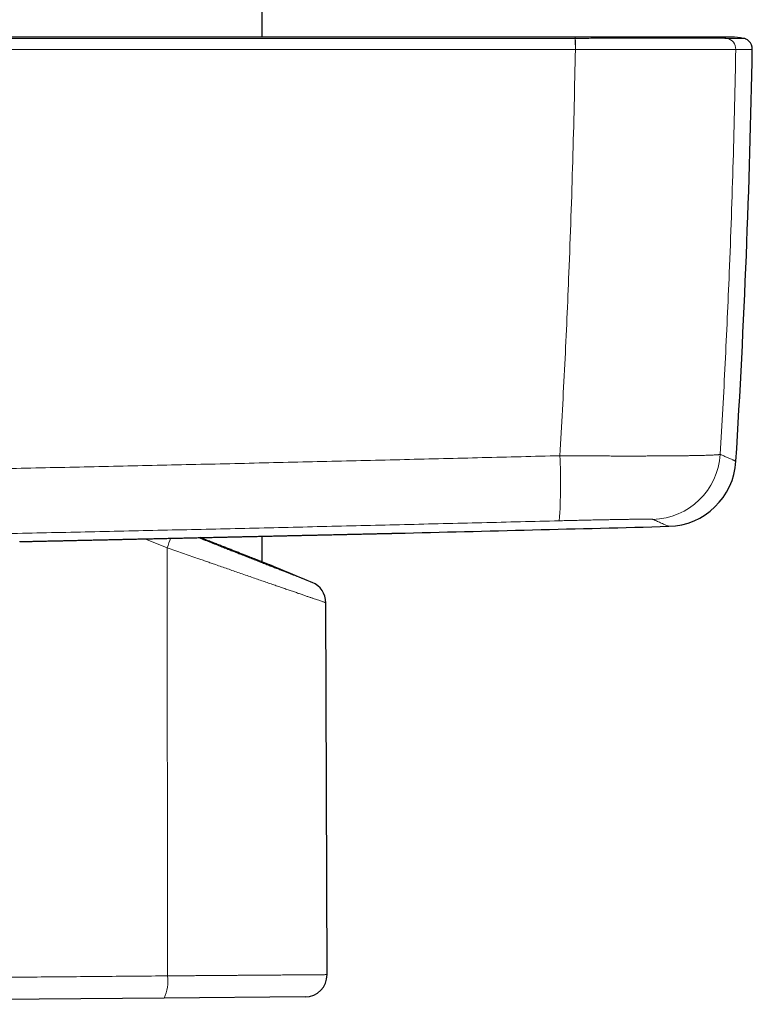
# Model space of a CAD drawing. Header units: millimetres. Extents: x 8 to 778, y 12 to 1829.
# Tile 181 of 256: x 658 to 711, y 1128 to 1199. Entities that reach past the tile are written whole.
import ezdxf

# ---------------------------------------------------------------- set-up
doc = ezdxf.new("R2010")
doc.units = ezdxf.units.MM

msp = doc.modelspace()

# ---------------------------------------------------------------- linework, layer by layer
at = {"color": 7, "linetype": 'Continuous', "lineweight": 30}
for p, q in [((675.525, 1197.915), (675.525, 1459.891)), ((675.525, 1160.016), (675.525, 1161.874)), ((676.346, 1159.695), (676.346, 1159.695)), ((680.214, 1130.22), (680.12, 1157.071)), ((668.456, 1128.525), (617.225, 1128.078)), ((678.628, 1128.614), (668.456, 1128.525))]:
    msp.add_line(p, q, dxfattribs=at)
at = {"color": 8, "linetype": 'Continuous', "lineweight": 0}
for p, q in [((698.14, 1197.025), (698.15, 1197.025)), ((709.72, 1197.025), (709.72, 1197.025)), ((668.669, 1161.047), (667.055, 1161.685)), ((668.685, 1130.131), (668.669, 1161.047))]:
    msp.add_line(p, q, dxfattribs=at)
at = {"color": 7, "linetype": 'Continuous', "lineweight": 30}
for centre, radius, start, end in [((709.425, 1193.915), 4, 77.55381, 90.3057), ((710.115, 1197.04), 0.8, 358.95106, 46.80368), ((11.032, 1209.84), 700, 356.514495, 358.951057), ((704.746, 1167.587), 5, 271.51689, 356.5145), ((466.625, 10159.434), 9000, 271.3918211, 271.5169451), ((685.06, 1169.087), 7, 271.2744, 271.39181), ((295.774, 234.943), 1000, 67.458223, 67.630636), ((678.52, 1157.065), 1.6, 0.22757, 67.552), ((678.614, 1130.214), 1.6, 270.5, 0.2004)]:
    msp.add_arc(centre, radius, start, end, dxfattribs=at)
at = {"color": 8, "linetype": 'Continuous', "lineweight": 0}
for centre, radius, start, end in [((688.897, 1197.172), 9.243, 359.09046, 4.027), ((689.139, 1197.17), 9.012, 359.07826, 4.14179), ((708.92, 1197.04), 0.8, 358.94386, 77.54242), ((708.92, 1197.04), 0.8, 358.94547, 77.54314), ((658.814, 1165.655), 38.259, 356.00634, 3.04503), ((703.607, 1168.088), 5.001, 271.53177, 356.54696), ((659.671, 1164.576), 9.665, 338.58321, 342.86199), ((665.815, 1129.72), 2.899, 335.65546, 8.13964)]:
    msp.add_arc(centre, radius, start, end, dxfattribs=at)
at = {"color": 7, "linetype": 'Continuous', "lineweight": 30}
for points, knots in [([(698.098, 1197.915), (697.632, 1197.915), (696.709, 1197.915), (695.34, 1197.915), (694, 1197.915), (692.689, 1197.915), (691.408, 1197.915), (690.179, 1197.915), (689.002, 1197.915), (687.875, 1197.915), (686.774, 1197.915), (685.699, 1197.915), (684.65, 1197.915), (683.628, 1197.915), (682.631, 1197.915), (681.661, 1197.915), (680.717, 1197.915), (679.804, 1197.915), (678.922, 1197.915), (678.071, 1197.915), (677.246, 1197.915), (676.44, 1197.915), (675.656, 1197.915), (674.893, 1197.915), (674.156, 1197.915), (673.446, 1197.915), (672.765, 1197.915), (672.114, 1197.915), (671.493, 1197.915), (670.896, 1197.915), (670.344, 1197.915), (669.835, 1197.915), (669.366, 1197.915), (668.918, 1197.915), (668.481, 1197.915), (668.042, 1197.915), (667.589, 1197.915), (667.115, 1197.915), (666.584, 1197.915), (665.993, 1197.915), (665.338, 1197.915), (664.654, 1197.915), (663.941, 1197.915), (663.198, 1197.915), (662.441, 1197.915), (661.671, 1197.915), (660.89, 1197.915), (660.082, 1197.915), (659.248, 1197.915), (658.387, 1197.915), (657.5, 1197.915), (656.587, 1197.915), (655.648, 1197.915), (654.683, 1197.915), (653.697, 1197.915), (652.691, 1197.915), (651.666, 1197.915), (650.616, 1197.915), (649.534, 1197.915), (648.419, 1197.915), (647.271, 1197.915), (646.098, 1197.915), (644.898, 1197.915), (643.679, 1197.915), (642.442, 1197.915), (641.187, 1197.915), (639.906, 1197.915), (638.591, 1197.915), (637.241, 1197.915), (635.856, 1197.915), (634.445, 1197.915), (633.007, 1197.915), (631.543, 1197.915), (630.053, 1197.915), (629.051, 1197.915), (628.545, 1197.915)], [0, 0, 0, 0, 0.020117, 0.039811, 0.059082, 0.077929, 0.096353, 0.114353, 0.130937, 0.147144, 0.162976, 0.178431, 0.19351, 0.208212, 0.222539, 0.236489, 0.250063, 0.263261, 0.275857, 0.28809, 0.299961, 0.311469, 0.322813, 0.333781, 0.344373, 0.354588, 0.364428, 0.373726, 0.382661, 0.391234, 0.399443, 0.406467, 0.413201, 0.419646, 0.425807, 0.43204, 0.438564, 0.445377, 0.452482, 0.461462, 0.470867, 0.480697, 0.490951, 0.50163, 0.512735, 0.523593, 0.534829, 0.546443, 0.558435, 0.570804, 0.583551, 0.596675, 0.610178, 0.624057, 0.638315, 0.652685, 0.66742, 0.68252, 0.697983, 0.714102, 0.730599, 0.747474, 0.764726, 0.782356, 0.80004, 0.818087, 0.836499, 0.855276, 0.874812, 0.894727, 0.915022, 0.935697, 0.956752, 0.978186, 1, 1, 1, 1]), ([(708.231, 1197.915), (708.226, 1197.915), (708.217, 1197.915), (708.188, 1197.915), (708.146, 1197.915), (708.093, 1197.915), (708.028, 1197.915), (707.956, 1197.915), (707.871, 1197.915), (707.775, 1197.915), (707.666, 1197.915), (707.548, 1197.915), (707.423, 1197.915), (707.295, 1197.915), (707.153, 1197.915), (706.996, 1197.915), (706.823, 1197.915), (706.65, 1197.915), (706.479, 1197.915), (706.315, 1197.915), (706.162, 1197.915), (706.017, 1197.915), (705.871, 1197.915), (705.712, 1197.915), (705.53, 1197.915), (705.321, 1197.915), (705.088, 1197.915), (704.833, 1197.915), (704.576, 1197.915), (704.319, 1197.915), (704.062, 1197.915), (703.781, 1197.915), (703.481, 1197.915), (703.168, 1197.915), (702.845, 1197.915), (702.509, 1197.915), (702.15, 1197.915), (701.769, 1197.915), (701.37, 1197.915), (700.977, 1197.915), (700.591, 1197.915), (700.213, 1197.915), (699.822, 1197.915), (699.416, 1197.915), (698.993, 1197.915), (698.552, 1197.915), (698.252, 1197.915), (698.098, 1197.915)], [0, 0, 0, 0, 0.024992, 0.048624, 0.071339, 0.09352, 0.115488, 0.137265, 0.158004, 0.18106, 0.203216, 0.224753, 0.245886, 0.266327, 0.285385, 0.309227, 0.331472, 0.352455, 0.372377, 0.390911, 0.407286, 0.422009, 0.436081, 0.451568, 0.468976, 0.488208, 0.509373, 0.531633, 0.554969, 0.574277, 0.594691, 0.61652, 0.63976, 0.663464, 0.686478, 0.710328, 0.735365, 0.761846, 0.788927, 0.816481, 0.840557, 0.865145, 0.89035, 0.91629, 0.943105, 0.970951, 1, 1, 1, 1]), ([(709.412, 1197.915), (709.412, 1197.915), (709.411, 1197.915), (709.411, 1197.915), (709.409, 1197.915), (709.407, 1197.915), (709.405, 1197.915), (709.402, 1197.915), (709.398, 1197.915), (709.395, 1197.915), (709.391, 1197.915), (709.387, 1197.915), (709.382, 1197.915), (709.377, 1197.915), (709.372, 1197.915), (709.367, 1197.915), (709.361, 1197.915), (709.356, 1197.915), (709.35, 1197.915), (709.344, 1197.915), (709.338, 1197.915), (709.332, 1197.915), (709.326, 1197.915), (709.32, 1197.915), (709.313, 1197.915), (709.307, 1197.915), (709.301, 1197.915), (709.295, 1197.915), (709.288, 1197.915), (709.282, 1197.915), (709.276, 1197.915), (709.27, 1197.915), (709.264, 1197.915), (709.258, 1197.915), (709.252, 1197.915), (709.247, 1197.915), (709.241, 1197.915), (709.236, 1197.915), (709.231, 1197.915), (709.226, 1197.915), (709.221, 1197.915), (709.214, 1197.915), (709.206, 1197.915), (709.193, 1197.915), (709.176, 1197.915), (709.157, 1197.915), (709.137, 1197.915), (709.117, 1197.915), (709.095, 1197.915), (709.071, 1197.915), (709.043, 1197.915), (709.011, 1197.915), (708.978, 1197.915), (708.943, 1197.915), (708.906, 1197.915), (708.868, 1197.915), (708.83, 1197.915), (708.791, 1197.915), (708.76, 1197.915), (708.738, 1197.915), (708.725, 1197.915), (708.712, 1197.915), (708.7, 1197.915), (708.688, 1197.915), (708.677, 1197.915), (708.665, 1197.915), (708.652, 1197.915), (708.639, 1197.915), (708.624, 1197.915), (708.609, 1197.915), (708.593, 1197.915), (708.576, 1197.915), (708.559, 1197.915), (708.54, 1197.915), (708.521, 1197.915), (708.501, 1197.915), (708.48, 1197.915), (708.458, 1197.915), (708.435, 1197.915), (708.411, 1197.915), (708.387, 1197.915), (708.362, 1197.915), (708.338, 1197.915), (708.312, 1197.915), (708.286, 1197.915), (708.258, 1197.915), (708.24, 1197.915), (708.23, 1197.915)], [0, 0, 0, 0, 0.0155593, 0.0318078, 0.0477426, 0.0633639, 0.0786717, 0.0928175, 0.1066846, 0.120273, 0.1335827, 0.1466136, 0.1593659, 0.1718394, 0.1840342, 0.1959503, 0.2075878, 0.2187461, 0.2296356, 0.2402563, 0.2506082, 0.2608721, 0.2708573, 0.2805639, 0.2899918, 0.299141, 0.3078555, 0.3163013, 0.3244782, 0.3323864, 0.3401789, 0.3476914, 0.3549241, 0.3618769, 0.3685499, 0.3749429, 0.3810561, 0.3868769, 0.3924192, 0.3976827, 0.4027262, 0.4077748, 0.4177714, 0.4278733, 0.4461747, 0.4648122, 0.481737, 0.4989298, 0.5163906, 0.5341102, 0.5573395, 0.5808449, 0.6046265, 0.6286842, 0.6530141, 0.6768511, 0.7004217, 0.723726, 0.7467638, 0.7539336, 0.7610772, 0.7681946, 0.7753012, 0.7811195, 0.7872508, 0.7936952, 0.8004526, 0.8076706, 0.8152145, 0.8230844, 0.8312803, 0.8398021, 0.8486499, 0.8578236, 0.8673233, 0.877149, 0.8873006, 0.8977782, 0.9085818, 0.9197114, 0.931167, 0.9419543, 0.9530156, 0.9643508, 0.9759599, 0.987843, 1, 1, 1, 1]), ([(710.662, 1197.623), (710.63, 1197.651), (710.565, 1197.706), (710.465, 1197.762), (710.371, 1197.8), (710.315, 1197.814), (710.287, 1197.821)], [0, 0, 0, 0, 0.2947438, 0.5971916, 0.7974178, 1, 1, 1, 1]), ([(658.022, 1161.484), (658.062, 1161.485), (658.214, 1161.489), (658.483, 1161.494), (658.828, 1161.502), (659.176, 1161.51), (659.526, 1161.518), (659.878, 1161.526), (660.232, 1161.533), (660.588, 1161.541), (660.947, 1161.549), (661.307, 1161.557), (661.67, 1161.565), (662.034, 1161.573), (662.401, 1161.582), (662.771, 1161.59), (663.142, 1161.598), (663.517, 1161.606), (663.893, 1161.615), (664.272, 1161.623), (664.653, 1161.632), (665.035, 1161.64), (665.417, 1161.649), (665.798, 1161.657), (666.179, 1161.666), (666.558, 1161.674), (666.938, 1161.683), (667.316, 1161.691), (667.695, 1161.699), (668.072, 1161.708), (668.45, 1161.716), (668.827, 1161.725), (669.204, 1161.733), (669.58, 1161.741), (669.957, 1161.75), (670.333, 1161.758), (670.709, 1161.766), (671.083, 1161.775), (671.455, 1161.783), (671.824, 1161.791), (672.189, 1161.799), (672.552, 1161.807), (672.911, 1161.815), (673.267, 1161.823), (673.62, 1161.831), (673.853, 1161.836), (673.969, 1161.839)], [0, 0, 0, 0, 0.008297, 0.031544, 0.054856, 0.078119, 0.101288, 0.12438, 0.14741, 0.170391, 0.193336, 0.21626, 0.239175, 0.262095, 0.285029, 0.307991, 0.330994, 0.354052, 0.377178, 0.400386, 0.423681, 0.446974, 0.470174, 0.493294, 0.516349, 0.539351, 0.562312, 0.585248, 0.60817, 0.631091, 0.654023, 0.676976, 0.699965, 0.723001, 0.746097, 0.769268, 0.792526, 0.815822, 0.839052, 0.862199, 0.885277, 0.908298, 0.931276, 0.954223, 0.977152, 1, 1, 1, 1]), ([(674.695, 1160.341), (674.617, 1160.371), (674.462, 1160.432), (674.212, 1160.531), (673.949, 1160.634), (673.679, 1160.74), (673.402, 1160.849), (673.12, 1160.96), (672.827, 1161.075), (672.524, 1161.195), (672.211, 1161.318), (671.889, 1161.446), (671.557, 1161.577), (671.28, 1161.686), (671.111, 1161.753), (671.057, 1161.774)], [0, 0, 0, 0, 0.081889, 0.163778, 0.246278, 0.328779, 0.406752, 0.48485, 0.56388, 0.642911, 0.722436, 0.801961, 0.882424, 0.963011, 1, 1, 1, 1]), ([(673.969, 1161.839), (673.969, 1161.839), (674.086, 1161.842), (674.317, 1161.847), (674.662, 1161.854), (675.003, 1161.862), (675.341, 1161.869), (675.676, 1161.877), (676.009, 1161.884), (676.339, 1161.892), (676.665, 1161.899), (676.987, 1161.906), (677.304, 1161.913), (677.615, 1161.92), (677.921, 1161.927), (678.221, 1161.934), (678.516, 1161.94), (678.806, 1161.947), (679.09, 1161.953), (679.369, 1161.959), (679.643, 1161.965), (679.912, 1161.971), (680.176, 1161.977), (680.434, 1161.983), (680.688, 1161.988), (680.936, 1161.994), (681.178, 1161.999), (681.415, 1162.005), (681.645, 1162.01), (681.868, 1162.015), (682.084, 1162.019), (682.293, 1162.024), (682.495, 1162.029), (682.69, 1162.033), (682.878, 1162.037), (683.059, 1162.041), (683.233, 1162.045), (683.4, 1162.049), (683.561, 1162.052), (683.714, 1162.056), (683.861, 1162.059), (684.001, 1162.062), (684.134, 1162.065), (684.26, 1162.068), (684.379, 1162.071), (684.489, 1162.073), (684.592, 1162.075), (684.686, 1162.077), (684.773, 1162.079), (684.853, 1162.081), (684.924, 1162.083), (684.988, 1162.084), (685.043, 1162.085), (685.092, 1162.086), (685.132, 1162.087), (685.164, 1162.088), (685.189, 1162.089), (685.206, 1162.089), (685.215, 1162.089), (685.216, 1162.089), (685.216, 1162.089)], [0, 0, 0, 0, 0.000058, 0.017606, 0.035166, 0.052748, 0.070361, 0.088016, 0.105722, 0.123489, 0.141311, 0.159117, 0.17685, 0.194528, 0.212161, 0.229757, 0.247328, 0.264881, 0.282426, 0.299974, 0.317529, 0.335102, 0.352702, 0.370338, 0.388019, 0.405755, 0.423554, 0.441358, 0.459138, 0.476847, 0.494496, 0.512096, 0.52966, 0.547198, 0.564722, 0.582244, 0.599772, 0.617316, 0.634888, 0.652499, 0.670161, 0.687883, 0.705679, 0.723529, 0.741298, 0.759005, 0.776666, 0.794289, 0.811882, 0.829454, 0.847013, 0.864567, 0.882124, 0.899691, 0.917275, 0.934885, 0.952528, 0.970215, 0.987952, 1, 1, 1, 1]), ([(676.35, 1159.693), (676.351, 1159.693), (676.352, 1159.692), (676.337, 1159.698), (676.307, 1159.71), (676.26, 1159.728), (676.199, 1159.752), (676.125, 1159.781), (676.037, 1159.815), (675.935, 1159.855), (675.818, 1159.901), (675.687, 1159.952), (675.542, 1160.009), (675.387, 1160.07), (675.226, 1160.133), (675.06, 1160.198), (674.884, 1160.267), (674.758, 1160.316), (674.695, 1160.341)], [0, 0, 0, 0, 0.031529, 0.098961, 0.167367, 0.235907, 0.300059, 0.36432, 0.42942, 0.49452, 0.56007, 0.625621, 0.692029, 0.758551, 0.818748, 0.878945, 0.939472, 1, 1, 1, 1])]:
    msp.add_open_spline(points, degree=3, knots=knots, dxfattribs=at)
at = {"color": 8, "linetype": 'Continuous', "lineweight": 0}
for points, knots in [([(698.128, 1197.821), (698.124, 1197.842), (698.117, 1197.884), (698.106, 1197.914), (698.099, 1197.913), (698.096, 1197.913)], [0, 0, 0, 0, 0.350072, 0.702097, 1, 1, 1, 1]), ([(709.092, 1197.821), (708.985, 1197.842), (708.77, 1197.884), (708.481, 1197.912), (708.301, 1197.912), (708.231, 1197.912)], [0, 0, 0, 0, 0.3776496, 0.7574058, 1, 1, 1, 1]), ([(698.118, 1197.821), (697.183, 1197.821), (694.827, 1197.821), (691.049, 1197.821), (686.784, 1197.821), (682.519, 1197.821), (678.253, 1197.821), (673.987, 1197.821), (670.076, 1197.821), (666.521, 1197.821), (662.489, 1197.821), (657.624, 1197.821), (651.927, 1197.821), (646.23, 1197.821), (641.432, 1197.821), (637.532, 1197.821), (634.529, 1197.821), (631.527, 1197.821), (629.526, 1197.821), (628.525, 1197.821)], [0, 0, 0, 0, 0.040319, 0.101606, 0.162893, 0.22418, 0.285477, 0.346774, 0.408071, 0.454035, 0.5, 0.581851, 0.663705, 0.745545, 0.827388, 0.87054, 0.913693, 0.956846, 1, 1, 1, 1]), ([(698.128, 1197.821), (698.128, 1197.821), (698.125, 1197.821), (698.121, 1197.821), (698.118, 1197.821)], [0, 0, 0, 0, 0.005987, 1, 1, 1, 1]), ([(709.092, 1197.821), (709.092, 1197.821), (709.088, 1197.821), (709.069, 1197.821), (709.012, 1197.821), (708.929, 1197.822), (708.817, 1197.822), (708.687, 1197.822), (708.541, 1197.822), (708.386, 1197.822), (708.212, 1197.822), (708.018, 1197.822), (707.804, 1197.822), (707.57, 1197.822), (707.318, 1197.822), (707.048, 1197.822), (706.763, 1197.822), (706.461, 1197.822), (706.144, 1197.822), (705.798, 1197.822), (705.421, 1197.822), (705.013, 1197.822), (704.587, 1197.822), (704.146, 1197.822), (703.691, 1197.822), (703.242, 1197.822), (702.803, 1197.822), (702.376, 1197.822), (701.941, 1197.822), (701.494, 1197.822), (701.036, 1197.822), (700.568, 1197.822), (700.094, 1197.822), (699.612, 1197.822), (699.123, 1197.822), (698.626, 1197.821), (698.294, 1197.821), (698.128, 1197.821), (698.128, 1197.821)], [0, 0, 0, 0, 0.000003, 0.032791, 0.065638, 0.098506, 0.131354, 0.164142, 0.191622, 0.219125, 0.246629, 0.274109, 0.302385, 0.330687, 0.358989, 0.387266, 0.415388, 0.443536, 0.471684, 0.499806, 0.531357, 0.56298, 0.594639, 0.626299, 0.657921, 0.689472, 0.716981, 0.744513, 0.772045, 0.799554, 0.82786, 0.856192, 0.884525, 0.912831, 0.941881, 0.970946, 0.999997, 1, 1, 1, 1]), ([(709.093, 1197.821), (709.093, 1197.821), (709.092, 1197.821), (709.092, 1197.821), (709.092, 1197.821)], [0, 0, 0, 0, 0.993961, 1, 1, 1, 1]), ([(710.287, 1197.821), (710.285, 1197.821), (710.282, 1197.821), (710.255, 1197.821), (710.219, 1197.821), (710.177, 1197.821), (710.125, 1197.821), (710.062, 1197.821), (709.99, 1197.821), (709.908, 1197.821), (709.815, 1197.821), (709.713, 1197.821), (709.603, 1197.821), (709.487, 1197.821), (709.365, 1197.821), (709.234, 1197.821), (709.14, 1197.821), (709.093, 1197.821)], [0, 0, 0, 0, 0.088223, 0.176447, 0.241167, 0.305888, 0.370609, 0.43533, 0.50005, 0.564771, 0.629492, 0.694213, 0.758933, 0.8192, 0.879466, 0.939733, 1, 1, 1, 1]), ([(628.503, 1197.025), (629.504, 1197.025), (631.507, 1197.025), (634.511, 1197.025), (637.515, 1197.025), (641.418, 1197.025), (646.219, 1197.025), (651.919, 1197.025), (657.62, 1197.025), (662.488, 1197.025), (666.522, 1197.025), (669.841, 1197.025), (673.276, 1197.025), (676.828, 1197.025), (680.38, 1197.025), (683.933, 1197.025), (687.485, 1197.025), (691.037, 1197.025), (694.588, 1197.025), (696.956, 1197.025), (698.14, 1197.025)], [0, 0, 0, 0, 0.043152, 0.086304, 0.129458, 0.172612, 0.254452, 0.336295, 0.418146, 0.5, 0.545964, 0.591929, 0.642931, 0.693934, 0.744938, 0.795944, 0.846956, 0.897969, 0.948984, 1, 1, 1, 1]), ([(698.14, 1197.025), (698.113, 1195.681), (698.061, 1192.993), (697.954, 1188.962), (697.826, 1184.931), (697.685, 1181.143), (697.534, 1177.597), (697.378, 1174.292), (697.208, 1170.988), (697.082, 1168.787), (697.019, 1167.687)], [0, 0, 0, 0, 0.1372708, 0.2745416, 0.4118467, 0.5491517, 0.6618543, 0.7745569, 0.8872785, 1, 1, 1, 1]), ([(698.15, 1197.025), (698.281, 1197.025), (698.544, 1197.025), (698.937, 1197.025), (699.33, 1197.025), (699.754, 1197.024), (700.21, 1197.024), (700.695, 1197.024), (701.176, 1197.023), (701.656, 1197.023), (702.132, 1197.022), (702.605, 1197.022), (703.069, 1197.022), (703.541, 1197.022), (704.016, 1197.021), (704.492, 1197.021), (704.956, 1197.021), (705.406, 1197.021), (705.842, 1197.021), (706.242, 1197.021), (706.608, 1197.021), (706.942, 1197.021), (707.261, 1197.021), (707.56, 1197.021), (707.839, 1197.021), (708.098, 1197.021), (708.34, 1197.022), (708.566, 1197.022), (708.774, 1197.022), (708.964, 1197.022), (709.133, 1197.023), (709.281, 1197.023), (709.405, 1197.023), (709.509, 1197.024), (709.593, 1197.024), (709.656, 1197.025), (709.701, 1197.025), (709.713, 1197.025), (709.72, 1197.025)], [0, 0, 0, 0, 0.021747, 0.043495, 0.065337, 0.087178, 0.114601, 0.142024, 0.169637, 0.19725, 0.225463, 0.253677, 0.282098, 0.310519, 0.341799, 0.373097, 0.404377, 0.436309, 0.46826, 0.500192, 0.528224, 0.556257, 0.584493, 0.61273, 0.640126, 0.667523, 0.69511, 0.722696, 0.750882, 0.779067, 0.80746, 0.835852, 0.862995, 0.89015, 0.917293, 0.944858, 0.972435, 1, 1, 1, 1]), ([(708.599, 1167.787), (708.662, 1168.879), (708.787, 1171.063), (708.957, 1174.341), (709.112, 1177.621), (709.263, 1181.151), (709.405, 1184.93), (709.534, 1188.96), (709.641, 1192.992), (709.694, 1195.681), (709.72, 1197.025)], [0, 0, 0, 0, 0.1122329, 0.2244659, 0.3367172, 0.4489685, 0.5867093, 0.7244502, 0.8622251, 1, 1, 1, 1]), ([(709.72, 1197.025), (709.767, 1197.025), (709.861, 1197.025), (709.992, 1197.025), (710.114, 1197.025), (710.231, 1197.025), (710.34, 1197.025), (710.443, 1197.025), (710.535, 1197.025), (710.617, 1197.025), (710.69, 1197.025), (710.752, 1197.025), (710.804, 1197.025), (710.847, 1197.025), (710.883, 1197.025), (710.909, 1197.025), (710.913, 1197.025), (710.914, 1197.025)], [0, 0, 0, 0, 0.060266, 0.120533, 0.1808, 0.241067, 0.305787, 0.370508, 0.435229, 0.49995, 0.56467, 0.629391, 0.694111, 0.758832, 0.823553, 0.911776, 1, 1, 1, 1]), ([(697.019, 1167.687), (695.151, 1167.64), (691.416, 1167.546), (685.811, 1167.409), (680.206, 1167.275), (674.599, 1167.144), (668.993, 1167.017), (663.387, 1166.892), (657.778, 1166.771), (652.168, 1166.652), (646.555, 1166.537), (640.942, 1166.424), (635.327, 1166.315), (631.584, 1166.245), (629.712, 1166.21)], [0, 0, 0, 0, 0.083272, 0.166544, 0.249833, 0.333123, 0.416412, 0.499689, 0.582966, 0.666343, 0.749721, 0.833099, 0.916549, 1, 1, 1, 1]), ([(708.599, 1167.787), (708.593, 1167.784), (708.581, 1167.778), (708.537, 1167.77), (708.474, 1167.762), (708.39, 1167.754), (708.286, 1167.747), (708.162, 1167.739), (708.017, 1167.732), (707.852, 1167.726), (707.666, 1167.719), (707.46, 1167.713), (707.233, 1167.707), (706.989, 1167.701), (706.728, 1167.696), (706.453, 1167.692), (706.16, 1167.687), (705.847, 1167.683), (705.516, 1167.679), (705.166, 1167.676), (704.799, 1167.673), (704.421, 1167.671), (704.032, 1167.669), (703.634, 1167.667), (703.224, 1167.666), (702.797, 1167.665), (702.357, 1167.664), (701.902, 1167.664), (701.436, 1167.665), (700.966, 1167.665), (700.494, 1167.667), (700.02, 1167.668), (699.539, 1167.67), (699.048, 1167.673), (698.55, 1167.676), (698.043, 1167.679), (697.532, 1167.683), (697.19, 1167.685), (697.019, 1167.687)], [0, 0, 0, 0, 0.0272583, 0.0545167, 0.0819621, 0.1094075, 0.1366642, 0.1639208, 0.1916481, 0.2193998, 0.2471515, 0.2748788, 0.3031183, 0.3313578, 0.3586799, 0.386002, 0.4135133, 0.4410246, 0.4691324, 0.4972402, 0.5255541, 0.5538681, 0.5812735, 0.608679, 0.6362752, 0.6638714, 0.6920692, 0.7202669, 0.7486723, 0.7770777, 0.8044507, 0.8318238, 0.8593864, 0.886949, 0.9151087, 0.9432684, 0.9716342, 1, 1, 1, 1]), ([(708.599, 1167.787), (708.645, 1167.766), (708.738, 1167.725), (708.867, 1167.668), (708.987, 1167.615), (709.11, 1167.56), (709.234, 1167.506), (709.352, 1167.453), (709.455, 1167.408), (709.542, 1167.369), (709.613, 1167.338), (709.668, 1167.313), (709.708, 1167.295), (709.73, 1167.285), (709.739, 1167.281), (709.737, 1167.283), (709.737, 1167.283)], [0, 0, 0, 0, 0.0624744, 0.1249488, 0.1874238, 0.2498988, 0.3332076, 0.4165166, 0.4998254, 0.5831376, 0.6664499, 0.7497621, 0.8330937, 0.9164254, 0.999757, 1, 1, 1, 1]), ([(696.98, 1162.99), (697.137, 1162.994), (697.451, 1163.002), (697.919, 1163.013), (698.383, 1163.024), (698.839, 1163.034), (699.285, 1163.044), (699.719, 1163.053), (700.141, 1163.061), (700.547, 1163.069), (700.936, 1163.076), (701.305, 1163.083), (701.652, 1163.088), (701.978, 1163.093), (702.279, 1163.096), (702.556, 1163.099), (702.806, 1163.101), (703.027, 1163.103), (703.221, 1163.103), (703.385, 1163.102), (703.52, 1163.101), (703.618, 1163.099), (703.684, 1163.096), (703.726, 1163.093), (703.736, 1163.09), (703.741, 1163.089)], [0, 0, 0, 0, 0.044522, 0.089196, 0.133921, 0.178593, 0.223114, 0.267644, 0.312327, 0.357062, 0.401745, 0.446274, 0.490645, 0.535168, 0.579743, 0.624266, 0.668637, 0.712915, 0.757343, 0.801822, 0.846251, 0.890529, 0.92701, 0.963519, 1, 1, 1, 1]), ([(704.878, 1162.588), (704.877, 1162.589), (704.874, 1162.59), (704.849, 1162.601), (704.806, 1162.62), (704.736, 1162.651), (704.633, 1162.696), (704.503, 1162.754), (704.361, 1162.816), (704.214, 1162.881), (704.071, 1162.944), (703.915, 1163.013), (703.799, 1163.064), (703.741, 1163.089)], [0, 0, 0, 0, 0.0830924, 0.1664275, 0.2497625, 0.3591639, 0.4685653, 0.5779701, 0.6873749, 0.7655306, 0.8436862, 0.9218431, 1, 1, 1, 1]), ([(629.972, 1161.523), (631.832, 1161.557), (635.551, 1161.627), (641.13, 1161.735), (646.711, 1161.847), (652.292, 1161.961), (657.874, 1162.079), (663.456, 1162.199), (669.037, 1162.323), (674.62, 1162.45), (680.208, 1162.58), (685.799, 1162.714), (691.39, 1162.85), (695.117, 1162.943), (696.98, 1162.99)], [0, 0, 0, 0, 0.083277, 0.166555, 0.249833, 0.333109, 0.416413, 0.499716, 0.582968, 0.666219, 0.749663, 0.833109, 0.916555, 1, 1, 1, 1]), ([(657.998, 1161.484), (658.175, 1161.488), (658.578, 1161.497), (659.222, 1161.511), (659.93, 1161.527), (660.651, 1161.543), (661.327, 1161.558), (661.95, 1161.572), (662.52, 1161.584), (663.095, 1161.597), (663.741, 1161.611), (664.386, 1161.626), (665.029, 1161.64), (665.602, 1161.653), (666.176, 1161.666), (666.819, 1161.68), (667.53, 1161.696), (668.31, 1161.713), (669.092, 1161.73), (669.874, 1161.748), (670.58, 1161.764), (671.21, 1161.778), (671.766, 1161.79), (672.317, 1161.802), (672.927, 1161.816), (673.593, 1161.831), (674.314, 1161.847), (675.024, 1161.862), (675.724, 1161.878), (676.346, 1161.892), (676.892, 1161.904), (677.368, 1161.915), (677.833, 1161.925), (678.342, 1161.936), (678.888, 1161.948), (679.468, 1161.961), (680.027, 1161.974), (680.565, 1161.986), (680.995, 1161.995), (681.327, 1162.003), (681.572, 1162.008), (681.81, 1162.013), (682.041, 1162.019), (682.265, 1162.024), (682.483, 1162.028), (682.694, 1162.033), (682.898, 1162.038), (683.095, 1162.042), (683.284, 1162.046), (683.466, 1162.05), (683.64, 1162.054), (683.805, 1162.058), (683.963, 1162.061), (684.111, 1162.065), (684.287, 1162.069), (684.48, 1162.073), (684.677, 1162.077), (684.845, 1162.081), (684.984, 1162.084), (685.093, 1162.086), (685.172, 1162.088), (685.221, 1162.089), (685.227, 1162.089), (685.23, 1162.089)], [0, 0, 0, 0, 0.015736, 0.035854, 0.055972, 0.076231, 0.096489, 0.111886, 0.127282, 0.142742, 0.158201, 0.178995, 0.194034, 0.209072, 0.224169, 0.239266, 0.259655, 0.280081, 0.300765, 0.321488, 0.342286, 0.357326, 0.372365, 0.387463, 0.402561, 0.422952, 0.443379, 0.464064, 0.484788, 0.505588, 0.520626, 0.535664, 0.550761, 0.565857, 0.586246, 0.606671, 0.627355, 0.648077, 0.668875, 0.67944, 0.69001, 0.700619, 0.711227, 0.721856, 0.732485, 0.743264, 0.754043, 0.764843, 0.775644, 0.786598, 0.797552, 0.808528, 0.819504, 0.830523, 0.841548, 0.86109, 0.880631, 0.900302, 0.919973, 0.939911, 0.959849, 0.979925, 1, 1, 1, 1]), ([(670.919, 1161.771), (670.932, 1161.766), (671.098, 1161.7), (671.412, 1161.575), (671.86, 1161.398), (672.301, 1161.224), (672.701, 1161.066), (673.059, 1160.924), (673.379, 1160.798), (673.694, 1160.673), (674.039, 1160.537), (674.399, 1160.396), (674.772, 1160.249), (675.124, 1160.111), (675.465, 1159.977), (675.797, 1159.846), (676.118, 1159.721), (676.427, 1159.599), (676.724, 1159.483), (677, 1159.375), (677.257, 1159.274), (677.496, 1159.181), (677.72, 1159.094), (677.93, 1159.011), (678.126, 1158.935), (678.307, 1158.865), (678.471, 1158.801), (678.617, 1158.744), (678.744, 1158.694), (678.854, 1158.651), (678.946, 1158.615), (679.021, 1158.586), (679.078, 1158.564), (679.115, 1158.55), (679.133, 1158.543), (679.132, 1158.543), (679.131, 1158.543)], [0, 0, 0, 0, 0.002963, 0.036206, 0.069449, 0.10289, 0.136331, 0.161702, 0.187073, 0.212536, 0.237999, 0.272215, 0.30349, 0.334766, 0.366228, 0.397689, 0.429546, 0.461402, 0.493469, 0.525535, 0.555697, 0.585859, 0.616211, 0.646563, 0.677316, 0.708069, 0.739035, 0.77, 0.80029, 0.83058, 0.86108, 0.891581, 0.922523, 0.953465, 0.984636, 1, 1, 1, 1]), ([(680.118, 1157.071), (680.118, 1157.071), (680.12, 1157.07), (680.101, 1157.077), (680.06, 1157.091), (679.998, 1157.112), (679.914, 1157.141), (679.81, 1157.177), (679.683, 1157.22), (679.538, 1157.27), (679.374, 1157.326), (679.193, 1157.389), (678.993, 1157.458), (678.773, 1157.533), (678.535, 1157.615), (678.279, 1157.703), (678.003, 1157.798), (677.71, 1157.899), (677.4, 1158.007), (677.072, 1158.12), (676.727, 1158.239), (676.366, 1158.364), (675.99, 1158.494), (675.598, 1158.629), (675.191, 1158.77), (674.767, 1158.918), (674.325, 1159.071), (673.885, 1159.224), (673.453, 1159.374), (673.031, 1159.521), (672.601, 1159.671), (672.203, 1159.809), (671.842, 1159.935), (671.519, 1160.048), (671.192, 1160.162), (670.794, 1160.301), (670.324, 1160.466), (669.778, 1160.657), (669.226, 1160.851), (668.855, 1160.981), (668.669, 1161.047)], [0, 0, 0, 0, 0.012805, 0.039662, 0.066778, 0.093894, 0.1212, 0.148506, 0.17608, 0.203702, 0.230326, 0.256994, 0.283904, 0.310813, 0.337898, 0.364984, 0.392313, 0.419687, 0.447177, 0.474712, 0.502488, 0.530265, 0.558217, 0.586169, 0.614364, 0.642602, 0.6717, 0.700845, 0.726558, 0.752271, 0.77811, 0.803948, 0.822585, 0.841223, 0.859906, 0.87859, 0.908846, 0.93915, 0.969551, 1, 1, 1, 1]), ([(616.807, 1129.679), (617.66, 1129.687), (619.577, 1129.703), (622.557, 1129.729), (625.749, 1129.757), (628.939, 1129.785), (631.829, 1129.81), (634.419, 1129.833), (636.709, 1129.852), (638.998, 1129.872), (641.287, 1129.892), (643.575, 1129.912), (645.862, 1129.932), (648.148, 1129.952), (650.433, 1129.972), (652.718, 1129.992), (655.002, 1130.012), (657.286, 1130.032), (659.568, 1130.051), (661.849, 1130.071), (664.129, 1130.091), (666.408, 1130.111), (667.926, 1130.124), (668.685, 1130.131)], [0, 0, 0, 0, 0.049097, 0.110407, 0.17172, 0.233038, 0.294359, 0.338431, 0.382504, 0.426579, 0.470655, 0.514738, 0.558822, 0.602909, 0.646996, 0.691114, 0.735233, 0.779354, 0.823475, 0.867605, 0.911735, 0.955867, 1, 1, 1, 1]), ([(668.685, 1130.131), (668.817, 1130.132), (669.081, 1130.134), (669.474, 1130.137), (669.866, 1130.14), (670.256, 1130.143), (670.644, 1130.146), (671.03, 1130.149), (671.412, 1130.152), (671.796, 1130.155), (672.179, 1130.158), (672.541, 1130.16), (672.878, 1130.163), (673.191, 1130.165), (673.5, 1130.168), (673.867, 1130.171), (674.289, 1130.174), (674.76, 1130.178), (675.218, 1130.181), (675.621, 1130.184), (675.972, 1130.187), (676.258, 1130.189), (676.52, 1130.191), (676.76, 1130.193), (676.993, 1130.195), (677.266, 1130.197), (677.573, 1130.199), (677.906, 1130.202), (678.22, 1130.204), (678.487, 1130.206), (678.711, 1130.208), (678.888, 1130.209), (679.046, 1130.211), (679.186, 1130.212), (679.317, 1130.213), (679.465, 1130.214), (679.623, 1130.215), (679.781, 1130.216), (679.915, 1130.217), (680.024, 1130.218), (680.108, 1130.219), (680.166, 1130.219), (680.2, 1130.219), (680.215, 1130.22), (680.213, 1130.22), (680.212, 1130.22)], [0, 0, 0, 0, 0.020798, 0.041596, 0.062468, 0.083339, 0.104358, 0.125378, 0.146472, 0.167567, 0.189459, 0.211372, 0.229765, 0.248158, 0.266602, 0.285045, 0.314955, 0.344919, 0.375127, 0.405391, 0.427283, 0.449196, 0.467589, 0.485982, 0.504425, 0.522869, 0.552778, 0.582742, 0.61295, 0.643214, 0.665106, 0.687018, 0.70541, 0.723803, 0.742246, 0.760688, 0.790597, 0.82056, 0.850768, 0.881031, 0.91031, 0.939639, 0.965537, 0.991435, 1, 1, 1, 1])]:
    msp.add_open_spline(points, degree=3, knots=knots, dxfattribs=at)

doc.saveas('drawing.dxf')
